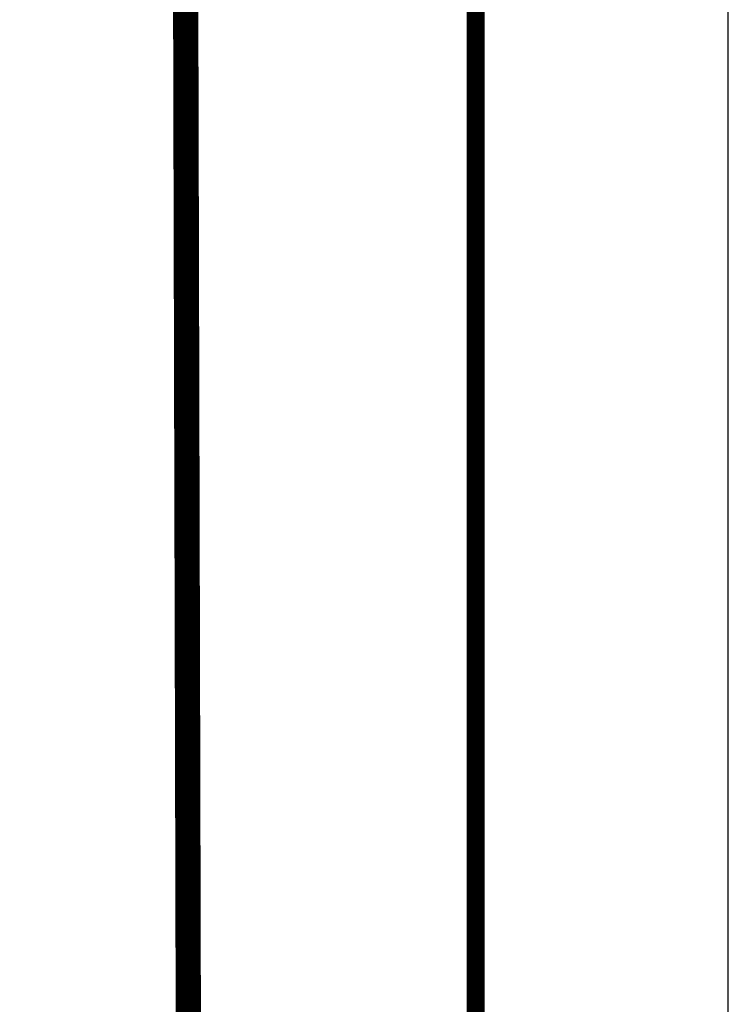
# Model space of a CAD drawing. Extents: x 0 to 1135, y 0 to 420.
# Tile 51 of 77: x 1121 to 1135, y 52 to 71. Entities that reach past the tile are written whole.
import ezdxf

# ---------------------------------------------------------------- set-up
doc = ezdxf.new("R2010")
doc.units = 0
doc.header["$LTSCALE"] = 2
doc.header["$MEASUREMENT"] = 0
doc.linetypes.add('AUSGEZOGEN', pattern=[0])
for name, color, linetype in [('FBRTOP', 8, 'AUSGEZOGEN'), ('LEGENDE', 7, 'AUSGEZOGEN'), ('RAHMEN', 250, 'AUSGEZOGEN')]:
    doc.layers.add(name, color=color, linetype=linetype)

msp = doc.modelspace()

# ---------------------------------------------------------------- linework, layer by layer
at = {"layer": 'FBRTOP'}
for points in [[(661.143, 179.109, 0.000001), (685.944, 183.769, 0.000098)], [(499.488, 151.305, 0.000004), (556.365, 151.37, 0.000067)], [(700.607, 186.532, -0.000002), (715, 189.244, -0.000023), (729.209, 191.92, -0.000019), (746.049, 195.09, -0.003046), (758.195, 197.3, -0.001835), (778.389, 200.77, -0.001761), (792.757, 203.133, -0.001618), (808.406, 205.598, -0.001558), (824.253, 207.991, -0.002937), (832.67, 209.185, -0.002359), (841.112, 210.291, 0.001751), (852.488, 211.768, 0.001051), (869.84, 214.119, 0.001274), (884.149, 216.126, 0.002508), (897.81, 218.148, 0.001818), (916.634, 221.1, 0.001623), (931.317, 223.506, 0.000181), (932.745, 223.745, 0.000846)]]:
    msp.add_lwpolyline(points, format="xyb", dxfattribs=at)
at = {"layer": 'LEGENDE', "const_width": 0.5}
msp.add_lwpolyline([(1124.417, 10.772), (1124.236, 81.272)], dxfattribs=at)
at = {"layer": 'RAHMEN'}
msp.add_line((1135, 0), (1135, 420), dxfattribs=at)
at = {"layer": 'RAHMEN', "const_width": 0.35}
msp.add_lwpolyline([(25, 5), (1130, 5), (1130, 415), (25, 415), (25, 5)], dxfattribs=at)

doc.saveas('drawing.dxf')
